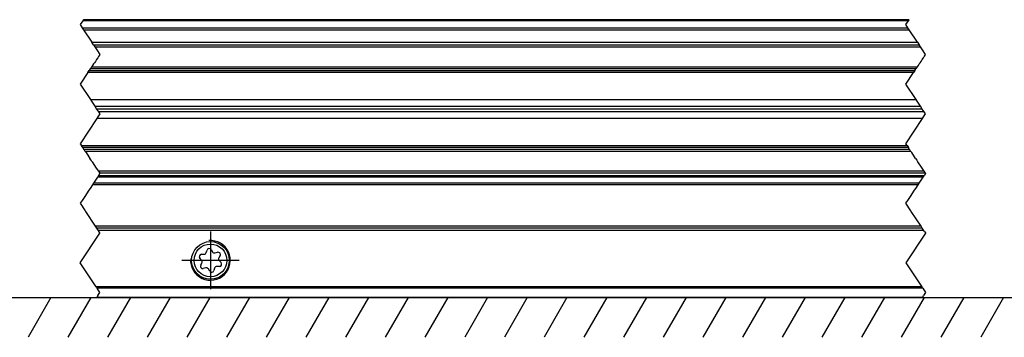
# Model space of a CAD drawing. Header units: millimetres. Extents: x -746 to 1106, y -92 to 517.
# Tile 7 of 55: x -485 to -385, y 205 to 237. Entities that reach past the tile are written whole.
import ezdxf

# ---------------------------------------------------------------- set-up
doc = ezdxf.new("R2010")
doc.units = ezdxf.units.MM
doc.linetypes.add('DOT_CENTER', pattern=[14, 12, -1, 0, -1])
doc.layers.add('1', color=7, linetype='Continuous')

# ---------------------------------------------------------------- blocks, each defined once
blk = doc.blocks.new('REGLA_SV2-720-T__7', base_point=(-579.95, 218.55))
at = {"color": 2, "linetype": 'DOT_CENTER'}
for p, q in [((-478.318, 236.45), (-478.585, 236.05)), ((-478.252, 236.55), (-478.318, 236.45)), ((-395.375, 236.05), (-395.109, 236.45)), ((-395.109, 236.45), (-395.042, 236.55)), ((-478.585, 236.05), (-478.371, 235.73)), ((-478.371, 235.73), (-478.248, 235.545)), ((-478.248, 235.545), (-477.413, 234.292)), ((-395.162, 235.73), (-395.375, 236.05)), ((-395.039, 235.545), (-395.162, 235.73)), ((-394.203, 234.292), (-395.039, 235.545)), ((-477.224, 234.008), (-477.413, 234.292)), ((-394.203, 234.292), (-394.014, 234.008)), ((-477.224, 234.008), (-477.09, 233.808)), ((-477.09, 233.808), (-476.886, 233.501)), ((-476.886, 233.501), (-476.585, 233.05)), ((-393.88, 233.808), (-394.014, 234.008)), ((-393.676, 233.501), (-393.88, 233.808)), ((-393.375, 233.05), (-393.676, 233.501)), ((-477.144, 232.212), (-477.223, 232.092)), ((-477.049, 232.354), (-477.144, 232.212)), ((-476.933, 232.528), (-477.049, 232.354)), ((-476.808, 232.715), (-476.933, 232.528)), ((-476.729, 232.834), (-476.808, 232.715)), ((-476.705, 232.869), (-476.729, 232.834)), ((-476.585, 233.05), (-476.705, 232.869)), ((-394.014, 232.092), (-393.934, 232.212)), ((-393.934, 232.212), (-393.839, 232.354)), ((-393.839, 232.354), (-393.723, 232.528)), ((-393.723, 232.528), (-393.598, 232.715)), ((-393.598, 232.715), (-393.519, 232.834)), ((-393.519, 232.834), (-393.496, 232.869)), ((-393.496, 232.869), (-393.375, 233.05)), ((-477.791, 231.24), (-478.585, 230.05)), ((-477.791, 231.24), (-477.66, 231.437)), ((-477.563, 231.583), (-477.66, 231.437)), ((-477.514, 231.656), (-477.563, 231.583)), ((-477.43, 231.783), (-477.514, 231.656)), ((-477.32, 231.947), (-477.43, 231.783)), ((-477.223, 232.092), (-477.32, 231.947)), ((-395.375, 230.05), (-394.582, 231.24)), ((-394.451, 231.437), (-394.582, 231.24)), ((-394.451, 231.437), (-394.353, 231.583)), ((-394.353, 231.583), (-394.305, 231.656)), ((-394.305, 231.656), (-394.22, 231.783)), ((-394.22, 231.783), (-394.11, 231.947)), ((-394.11, 231.947), (-394.014, 232.092)), ((-478.585, 230.05), (-477.551, 228.5)), ((-394.342, 228.5), (-395.375, 230.05)), ((-477.551, 228.5), (-477.452, 228.351)), ((-477.452, 228.351), (-477.11, 227.838)), ((-394.243, 228.351), (-394.342, 228.5)), ((-393.901, 227.838), (-394.243, 228.351)), ((-477.11, 227.838), (-476.918, 227.55)), ((-476.918, 227.55), (-476.726, 227.262)), ((-476.726, 227.262), (-476.585, 227.05)), ((-393.709, 227.55), (-393.901, 227.838)), ((-393.516, 227.262), (-393.709, 227.55)), ((-393.375, 227.05), (-393.516, 227.262)), ((-476.885, 226.6), (-478.585, 224.05)), ((-476.786, 226.749), (-476.885, 226.6)), ((-476.585, 227.05), (-476.786, 226.749)), ((-395.375, 224.05), (-393.675, 226.6)), ((-393.675, 226.6), (-393.576, 226.749)), ((-393.576, 226.749), (-393.375, 227.05)), ((-478.585, 224.05), (-478.458, 223.86)), ((-478.327, 223.663), (-478.458, 223.86)), ((-478.327, 223.663), (-478.23, 223.517)), ((-478.23, 223.517), (-478.181, 223.444)), ((-478.181, 223.444), (-478.096, 223.317)), ((-478.096, 223.317), (-477.987, 223.153)), ((-395.248, 223.86), (-395.375, 224.05)), ((-395.248, 223.86), (-395.117, 223.663)), ((-395.02, 223.517), (-395.117, 223.663)), ((-394.971, 223.444), (-395.02, 223.517)), ((-394.887, 223.317), (-394.971, 223.444)), ((-394.777, 223.153), (-394.887, 223.317)), ((-477.987, 223.153), (-477.89, 223.008)), ((-477.89, 223.008), (-477.81, 222.888)), ((-477.81, 222.888), (-477.716, 222.746)), ((-477.716, 222.746), (-477.6, 222.572)), ((-477.475, 222.385), (-477.6, 222.572)), ((-477.395, 222.266), (-477.475, 222.385)), ((-394.68, 223.008), (-394.777, 223.153)), ((-394.601, 222.888), (-394.68, 223.008)), ((-394.506, 222.746), (-394.601, 222.888)), ((-394.39, 222.572), (-394.506, 222.746)), ((-394.39, 222.572), (-394.265, 222.385)), ((-394.265, 222.385), (-394.186, 222.266)), ((-477.395, 222.266), (-477.372, 222.231)), ((-477.372, 222.231), (-476.951, 221.599)), ((-476.951, 221.599), (-476.746, 221.292)), ((-476.746, 221.292), (-476.613, 221.092)), ((-394.162, 222.231), (-394.186, 222.266)), ((-393.741, 221.599), (-394.162, 222.231)), ((-393.537, 221.292), (-393.741, 221.599)), ((-393.403, 221.092), (-393.537, 221.292)), ((-476.836, 220.674), (-477.227, 220.087)), ((-476.824, 220.691), (-476.836, 220.674)), ((-476.747, 220.808), (-476.824, 220.691)), ((-476.747, 220.808), (-476.585, 221.05)), ((-476.585, 221.05), (-476.613, 221.092)), ((-394.017, 220.087), (-393.626, 220.674)), ((-393.626, 220.674), (-393.614, 220.691)), ((-393.614, 220.691), (-393.537, 220.808)), ((-393.375, 221.05), (-393.537, 220.808)), ((-393.403, 221.092), (-393.375, 221.05)), ((-477.705, 219.37), (-478.118, 218.75)), ((-477.582, 219.555), (-477.705, 219.37)), ((-477.348, 219.905), (-477.582, 219.555)), ((-477.227, 220.087), (-477.348, 219.905)), ((-394.909, 218.75), (-394.495, 219.37)), ((-394.495, 219.37), (-394.372, 219.555)), ((-394.372, 219.555), (-394.139, 219.905)), ((-394.139, 219.905), (-394.017, 220.087)), ((-478.185, 218.65), (-478.252, 218.55)), ((-478.118, 218.75), (-478.185, 218.65)), ((-395.042, 218.55), (-394.975, 218.65)), ((-394.975, 218.65), (-394.909, 218.75))]:
    blk.add_line(p, q, dxfattribs=at)
at = {"color": 3, "linetype": 'Continuous'}
for p, q in [((-395.109, 236.45), (-478.318, 236.45)), ((-478.371, 235.73), (-395.162, 235.73)), ((-478.248, 235.545), (-395.039, 235.545)), ((-477.413, 234.292), (-394.203, 234.292)), ((-477.09, 233.808), (-393.88, 233.808)), ((-394.582, 231.24), (-477.791, 231.24)), ((-477.66, 231.437), (-394.451, 231.437)), ((-394.22, 231.783), (-477.43, 231.783)), ((-478.458, 223.86), (-395.248, 223.86)), ((-395.117, 223.663), (-478.327, 223.663)), ((-478.096, 223.317), (-394.887, 223.317)), ((-393.537, 221.292), (-476.746, 221.292)), ((-393.537, 220.808), (-476.747, 220.808))]:
    blk.add_line(p, q, dxfattribs=at)
at = {"color": 7, "linetype": 'Continuous'}
for p, q in [((-395.042, 236.55), (-478.252, 236.55)), ((-477.224, 234.008), (-394.014, 234.008)), ((-394.353, 231.583), (-477.563, 231.583)), ((-477.551, 228.5), (-394.342, 228.5)), ((-477.11, 227.838), (-393.901, 227.838)), ((-393.709, 227.55), (-476.918, 227.55)), ((-393.516, 227.262), (-476.726, 227.262)), ((-393.675, 226.6), (-476.885, 226.6)), ((-478.23, 223.517), (-395.02, 223.517)), ((-393.403, 221.092), (-476.613, 221.092))]:
    blk.add_line(p, q, dxfattribs=at)
blk = doc.blocks.new('SOPORTE_SV2-T__8', base_point=(-582.95, 208.55))
at = {"color": 2, "linetype": 'DOT_CENTER'}
for p, q in [((-476.836, 220.674), (-477.227, 220.087)), ((-476.824, 220.691), (-476.836, 220.674)), ((-394.017, 220.087), (-393.626, 220.674)), ((-393.626, 220.674), (-393.614, 220.691)), ((-477.705, 219.37), (-478.118, 218.75)), ((-477.582, 219.555), (-477.705, 219.37)), ((-477.348, 219.905), (-477.582, 219.555)), ((-477.227, 220.087), (-477.348, 219.905)), ((-394.909, 218.75), (-394.495, 219.37)), ((-394.495, 219.37), (-394.372, 219.555)), ((-394.372, 219.555), (-394.139, 219.905)), ((-394.139, 219.905), (-394.017, 220.087)), ((-478.385, 218.35), (-478.585, 218.05)), ((-478.252, 218.55), (-478.385, 218.35)), ((-478.185, 218.65), (-478.252, 218.55)), ((-478.118, 218.75), (-478.185, 218.65)), ((-395.375, 218.05), (-395.175, 218.35)), ((-395.175, 218.35), (-395.042, 218.55)), ((-395.042, 218.55), (-394.975, 218.65)), ((-394.975, 218.65), (-394.909, 218.75)), ((-478.585, 218.05), (-478.085, 217.3)), ((-394.875, 217.3), (-395.375, 218.05)), ((-478.085, 217.3), (-478.037, 217.228)), ((-478.037, 217.228), (-477.052, 215.75)), ((-394.827, 217.228), (-394.875, 217.3)), ((-393.842, 215.75), (-394.827, 217.228)), ((-477.052, 215.75), (-476.918, 215.55)), ((-476.918, 215.55), (-476.785, 215.35)), ((-476.785, 215.35), (-476.686, 215.202)), ((-393.709, 215.55), (-393.842, 215.75)), ((-393.575, 215.35), (-393.709, 215.55)), ((-393.477, 215.202), (-393.575, 215.35)), ((-478.585, 212.05), (-476.585, 215.05)), ((-476.601, 215.074), (-476.686, 215.202)), ((-476.585, 215.05), (-476.601, 215.074)), ((-393.375, 215.05), (-395.375, 212.05)), ((-393.477, 215.202), (-393.391, 215.074)), ((-393.391, 215.074), (-393.375, 215.05)), ((-478.385, 211.75), (-478.585, 212.05)), ((-478.252, 211.55), (-478.385, 211.75)), ((-477.918, 211.05), (-478.252, 211.55)), ((-395.375, 212.05), (-395.175, 211.75)), ((-395.175, 211.75), (-395.042, 211.55)), ((-395.042, 211.55), (-394.709, 211.05)), ((-477.385, 210.25), (-477.918, 211.05)), ((-394.709, 211.05), (-394.175, 210.25)), ((-476.973, 209.633), (-477.385, 210.25)), ((-476.973, 209.633), (-476.879, 209.491)), ((-476.585, 209.05), (-476.879, 209.491)), ((-394.175, 210.25), (-394.042, 210.05)), ((-394.042, 210.05), (-393.764, 209.633)), ((-393.669, 209.491), (-393.764, 209.633)), ((-393.669, 209.491), (-393.375, 209.05)), ((-476.879, 208.609), (-476.918, 208.55)), ((-476.785, 208.75), (-476.879, 208.609)), ((-476.785, 208.75), (-476.585, 209.05)), ((-393.709, 208.55), (-393.669, 208.609)), ((-393.669, 208.609), (-393.575, 208.75)), ((-393.375, 209.05), (-393.575, 208.75))]:
    blk.add_line(p, q, dxfattribs=at)
at = {"color": 3, "linetype": 'Continuous'}
for p, q in [((-393.626, 220.674), (-476.836, 220.674)), ((-394.139, 219.905), (-477.348, 219.905)), ((-394.017, 220.087), (-477.227, 220.087)), ((-393.842, 215.75), (-477.052, 215.75)), ((-476.785, 215.35), (-393.575, 215.35)), ((-393.764, 209.633), (-476.973, 209.633)), ((-393.669, 209.491), (-476.879, 209.491)), ((-476.879, 208.609), (-393.669, 208.609))]:
    blk.add_line(p, q, dxfattribs=at)
at = {"color": 7, "linetype": 'Continuous'}
for p, q in [((-393.614, 220.691), (-476.824, 220.691)), ((-393.709, 215.55), (-476.918, 215.55)), ((-465.372, 213.387), (-465.243, 213.164)), ((-466.336, 212.328), (-466.519, 212.517)), ((-466.354, 212.911), (-466.09, 212.914)), ((-465.869, 213.081), (-465.796, 213.334)), ((-464.987, 213.055), (-464.726, 213.117)), ((-464.469, 212.777), (-464.598, 212.548)), ((-466.431, 211.823), (-466.302, 212.052)), ((-465.917, 211.546), (-466.173, 211.483)), ((-465.527, 211.212), (-465.661, 211.439)), ((-465.031, 211.518), (-465.104, 211.266)), ((-464.546, 211.689), (-464.81, 211.686)), ((-464.564, 212.272), (-464.381, 212.083)), ((-393.709, 208.55), (-476.918, 208.55))]:
    blk.add_line(p, q, dxfattribs=at)
for radius in [1.9, 1.65]:
    blk.add_circle((-465.45, 212.3), radius, dxfattribs=at)
for centre, start, end in [((-465.573, 213.27), 30.15195, 163.87162), ((-466.351, 212.678), 90.56562, 223.87162), ((-466.093, 213.146), 270.56562, 343.87162), ((-465.042, 213.281), 210.15195, 283.45795), ((-464.672, 212.891), 330.56562, 103.45795), ((-464.396, 212.434), 150.56562, 223.87162), ((-466.228, 211.709), 150.56562, 283.87162), ((-466.504, 212.166), 330.56562, 43.87162), ((-465.861, 211.32), 30.56562, 103.87162), ((-464.807, 211.454), 90.56562, 163.87062), ((-464.549, 211.922), 270.56562, 43.87162), ((-465.327, 211.33), 210.56562, 343.87062)]:
    blk.add_arc(centre, 0.233, start, end, dxfattribs=at)
at = {"layer": '1', "color": 2, "linetype": 'DOT_CENTER'}
for p, q in [((-465.45, 215.2), (-465.45, 209.4)), ((-462.55, 212.3), (-468.35, 212.3))]:
    blk.add_line(p, q, dxfattribs=at)
at = {"layer": '1', "color": 30, "linetype": 'Continuous'}
blk.add_arc((-465.45, 212.3), 2, 175, 95, dxfattribs=at)
blk = doc.blocks.new('REGLA_SV2-720-T__10', base_point=(-582.95, 208.55))
for name, p in [('REGLA_SV2-720-T__7', (-579.95, 218.55)), ('SOPORTE_SV2-T__8', (-582.95, 208.55))]:
    blk.add_blockref(name, p)
blk = doc.blocks.new('Bottom2', base_point=(-495.45, 222.55))
at = {"layer": '1', "color": 2, "linetype": 'Continuous'}
for p, q in [((-621.519, 208.55), (-364.969, 208.55)), ((-481.519, 208.55), (-483.828, 204.55)), ((-477.519, 208.55), (-479.828, 204.55)), ((-473.519, 208.55), (-475.828, 204.55)), ((-469.519, 208.55), (-471.828, 204.55)), ((-465.519, 208.55), (-467.828, 204.55)), ((-461.519, 208.55), (-463.828, 204.55)), ((-457.519, 208.55), (-459.828, 204.55)), ((-453.519, 208.55), (-455.828, 204.55)), ((-449.519, 208.55), (-451.828, 204.55)), ((-445.519, 208.55), (-447.828, 204.55)), ((-441.519, 208.55), (-443.828, 204.55)), ((-437.519, 208.55), (-439.828, 204.55)), ((-433.519, 208.55), (-435.828, 204.55)), ((-429.519, 208.55), (-431.828, 204.55)), ((-425.519, 208.55), (-427.828, 204.55)), ((-421.519, 208.55), (-423.828, 204.55)), ((-417.519, 208.55), (-419.828, 204.55)), ((-413.519, 208.55), (-415.828, 204.55)), ((-409.519, 208.55), (-411.828, 204.55)), ((-405.519, 208.55), (-407.828, 204.55)), ((-401.519, 208.55), (-403.828, 204.55)), ((-397.519, 208.55), (-399.828, 204.55)), ((-393.519, 208.55), (-395.828, 204.55)), ((-389.519, 208.55), (-391.828, 204.55)), ((-385.519, 208.55), (-387.828, 204.55))]:
    blk.add_line(p, q, dxfattribs=at)
blk.add_blockref('REGLA_SV2-720-T__10', (-582.95, 208.55))

msp = doc.modelspace()

# ---------------------------------------------------------------- block references
msp.add_blockref('Bottom2', (-495.45, 222.55))

doc.saveas('drawing.dxf')
